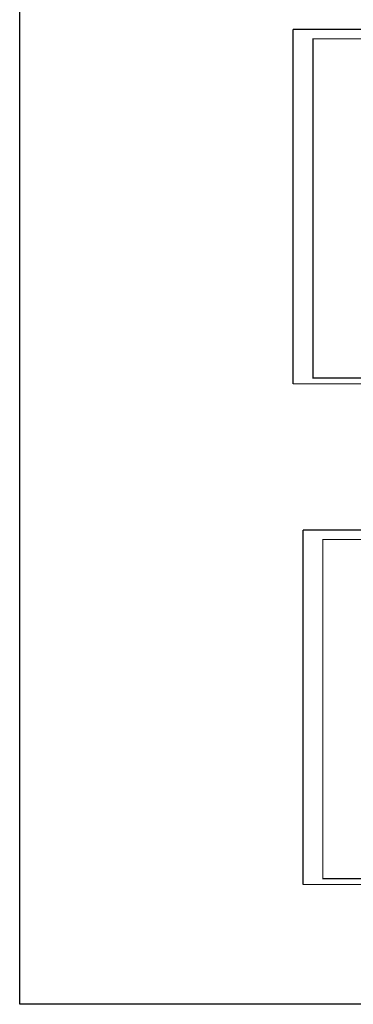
# Model space of a CAD drawing. Header units: millimetres. Extents: x -120871 to -111289, y -80062 to -71425.
# Tile 20 of 37: x -115479 to -114070, y -80062 to -75897. Entities that reach past the tile are written whole.
import ezdxf

# ---------------------------------------------------------------- set-up
doc = ezdxf.new("R2010")
doc.units = ezdxf.units.MM
doc.header["$LTSCALE"] = 0.3
doc.layers.get('0').update_dxf_attribs({"lineweight": 18})
doc.layers.add('BM1', color=7, linetype='Continuous', lineweight=15)
doc.layers.add('LOCKUP', color=7, linetype='Continuous')

msp = doc.modelspace()

# ---------------------------------------------------------------- linework, layer by layer
for p, q in [((-114323.835, -77437.677), (-112202.421, -77437.677)), ((-114282.192, -79555.673), (-112160.777, -79555.673))]:
    msp.add_line(p, q)
at = {"layer": 'BM1', "color": 0, "linetype": 'Continuous', "const_width": 4.999}
for points in [[(-114239.913, -77412.68), (-114239.913, -75977.676), (-112227.419, -75977.676), (-112227.419, -77412.68)], [(-114198.27, -79530.676), (-114198.27, -78095.672), (-112185.775, -78095.672), (-112185.775, -79530.676)]]:
    msp.add_lwpolyline(points, close=True, dxfattribs=at)
at = {"layer": 'LOCKUP'}
for p, q in [((-112202.421, -75937.525), (-114323.835, -75937.525)), ((-114323.835, -77437.677), (-114323.835, -75937.525)), ((-112160.777, -78055.522), (-114282.192, -78055.522)), ((-114282.192, -79555.673), (-114282.192, -78055.522))]:
    msp.add_line(p, q, dxfattribs=at)
msp.add_lwpolyline([(-115479.261, -72420.706), (-111289.294, -72420.706), (-111289.294, -80061.931), (-115479.261, -80061.931)], close=True, dxfattribs=at)

doc.saveas('drawing.dxf')
